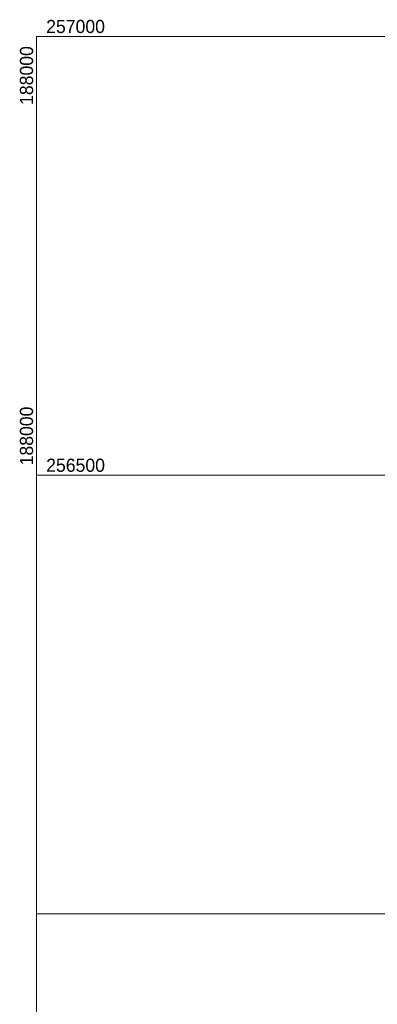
# Model space of a CAD drawing. Header units: feet. Extents: x 187981 to 190000, y 254469 to 257019.
# Tile 8 of 12: x 187981 to 188388, y 255897 to 257019. Entities that reach past the tile are written whole.
import ezdxf
from ezdxf.enums import TextEntityAlignment as Align

# ---------------------------------------------------------------- set-up
doc = ezdxf.new("R2010")
doc.units = ezdxf.units.FT
doc.header["$MEASUREMENT"] = 0
doc.layers.add('E_MAP_GridLines', color=251, linetype='Continuous', lineweight=0)
doc.styles.add('Style-IGR_FONT_0', font='IGR_FONT_0.shx')

msp = doc.modelspace()

# ---------------------------------------------------------------- linework, layer by layer
at = {"layer": 'E_MAP_GridLines', "color": 161, "linetype": 'Continuous', "lineweight": 0}
for p, q in [((188000, 254500), (188000, 257000)), ((188000, 257000), (190000, 257000)), ((188000, 256500), (190000, 256500)), ((188000, 256000), (190000, 256000))]:
    msp.add_line(p, q, dxfattribs=at)

# ---------------------------------------------------------------- texts
at = {"layer": 'E_MAP_GridLines', "color": 161, "linetype": 'Continuous', "lineweight": 0, "style": 'Style-IGR_FONT_0'}
for s, p in [('  257000  ', (188000, 257003.8)), ('  256500  ', (188000, 256503.8))]:
    msp.add_text(s, height=15, dxfattribs=at).set_placement(p)
msp.add_text('  188000  ', height=15, rotation=90, dxfattribs=at).set_placement((187996.2, 257000), align=Align.RIGHT)
msp.add_text('  188000  ', height=15, rotation=90, dxfattribs=at).set_placement((187996.2, 256500))

doc.saveas('drawing.dxf')
